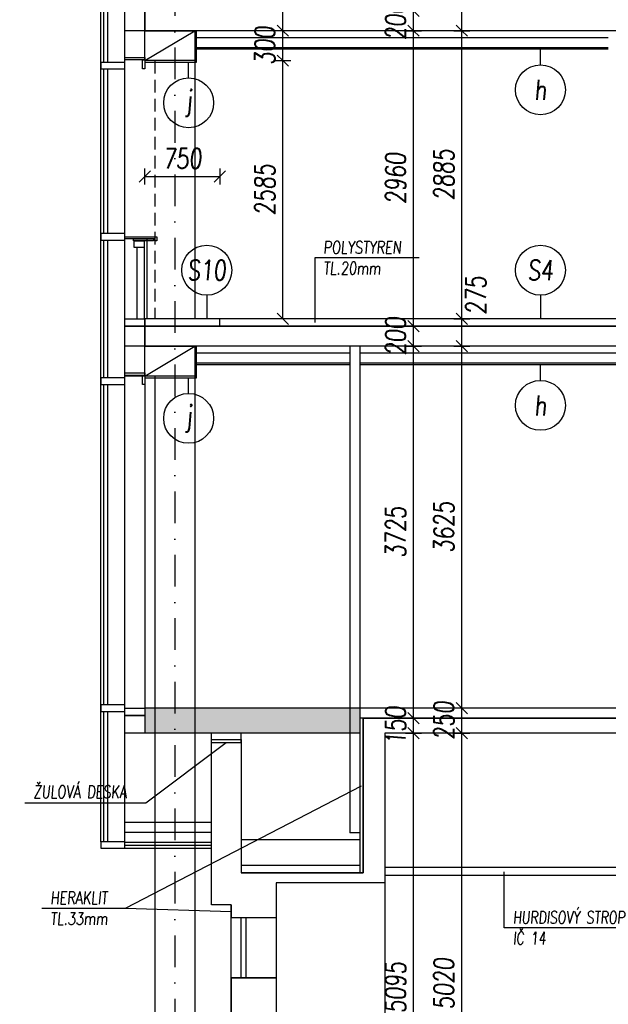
# Model space of a CAD drawing. Header units: millimetres. Extents: x -24606338 to 439687, y 151354 to 480404.
# Tile 19 of 93: x 250909 to 256799, y 184866 to 194727. Entities that reach past the tile are written whole.
import ezdxf
from ezdxf.enums import TextEntityAlignment as Align

# ---------------------------------------------------------------- set-up
doc = ezdxf.new("R2010")
doc.units = ezdxf.units.MM
doc.linetypes.add('ČERCHOVANÁ', pattern=[25.4, 12.7, -6.35, 0, -6.35])
doc.linetypes.add('ČÁRKOVANÁ', pattern=[19.05, 12.7, -6.35])
for name, color, linetype in [('KOTY', 7, 'Continuous'), ('KOTY - FASÁDA', 7, 'Continuous'), ('KOTY-DVERE', 8, 'Continuous'), ('NOVA', 240, 'Continuous'), ('NOVÁ INTERIERY', 240, 'Continuous'), ('OSY', 7, 'Continuous'), ('TENKA', 4, 'Continuous'), ('TLUSTA', 2, 'Continuous'), ('ŽB', 3, 'Continuous')]:
    doc.layers.add(name, color=color, linetype=linetype)
doc.styles.add('CS-ROMANS', font='romans.shx', dxfattribs={"width": 0.75, "oblique": 5})
doc.styles.add('CS-ROMANS_100', font='romans.shx', dxfattribs={"width": 0.75, "oblique": 5, "height": 200})
doc.linetypes.add('IZOLACE', pattern='A,0.00254,-2.54,[134,ltypeshp.shx,S=2.54,R=0,X=-2.54,Y=0],-5.08,[134,ltypeshp.shx,S=2.54,R=180,X=2.54,Y=0],-2.54', length=10.16254)
doc.dimstyles.new('A_KÓTA_100', dxfattribs={"dimtxt": 200, "dimasz": 4, "dimexe": 100, "dimexo": 1500, "dimgap": 80, "dimtad": 1, "dimdec": 0, "dimdsep": 46, "dimtxsty": 'CS-ROMANS_100', "dimblk": 'KOT_CARA20', "dimcen": 90, "dimse1": 1, "dimse2": 1, "dimclrd": 256, "dimclre": 256, "dimclrt": 256, "dimadec": 0, "dimazin": 0, "dimtfac": 1, "dimtdec": 0, "dimtix": 1, "dimtmove": 2, "dimatfit": 3, "dimldrblk": 'OBLIQUE', "dimfxl": 1, "dimfxlon": 1, "dimtolj": 1, "dimarcsym": 0})

# ---------------------------------------------------------------- blocks, each defined once
blk = doc.blocks.new('A$C2F1015B4')
at = {"layer": 'NOVA'}
for points in [[(-440.9, 2502.5), (-200, 2502.5), (-200, 2567.5), (-440.9, 2567.5)], [(0, 2592.5), (-200, 2592.5), (-200, 2617.5), (0, 2617.5)], [(0, 2502.5), (-25, 2502.5), (-25, 2592.5), (0, 2592.5)], [(-440.9, 787.5), (-200, 787.5), (-200, 852.5), (-440.9, 852.5)], [(-200, 820), (0, 820), (0, 780), (-20, 780), (-20, 800), (-200, 800)], [(-200, 800), (-33.5, 800), (-33.5, 780), (-200, 780)], [(-200, 780), (-100, 780), (-100, 715), (-200, 715)], [(0, -75), (-200, -75), (-200, 0), (0, 0)], [(0, -275), (-200, -275), (-200, -75), (0, -75)]]:
    blk.add_lwpolyline(points, close=True, dxfattribs=at)
for points in [[(-440.9, -592.5), (-440.9, 2567.5)], [(-200, -592.5), (-200, 2567.5)], [(-410.9, 852.5), (-410.9, 2502.5)], [(-370.9, 852.5), (-370.9, 2502.5)], [(-75, 800), (-75, 0)], [(-410.9, -592.5), (-410.9, 787.5)], [(-370.9, -592.5), (-370.9, 787.5)], [(-100, 780), (-100, 0)]]:
    blk.add_lwpolyline(points, dxfattribs=at)
blk = doc.blocks.new('KOT_CARA20')
for p, q in [((0, 0), (-14.1, -14.1)), ((0, 20), (0, -20)), ((0, 0), (14.1, 14.1))]:
    blk.add_line(p, q)
blk = doc.blocks.new('*D2725')
at = {"layer": 'Defpoints', "color": 0, "transparency": 16777216}
for p in [(255333.5, 187582.2), (255914.8, 187582.2), (255914.8, 182562.2)]:
    blk.add_point(p, dxfattribs=at)
at = {"layer": 'KOTY', "lineweight": -2, "transparency": 16777216}
blk.add_line((255333.5, 182566.2), (255333.5, 187578.2), dxfattribs=at)
at = {"layer": 'KOTY', "lineweight": -2, "transparency": 16777216, "xscale": 4, "yscale": 4, "zscale": 4}
for p, rotation in [((255333.5, 187582.2), 90), ((255333.5, 182562.2), 270)]:
    blk.add_blockref('KOT_CARA20', p, dxfattribs=dict(at, rotation=rotation))
at = {"layer": 'KOTY', "transparency": 16777216, "insert": (255153.5, 185072.2), "char_height": 200, "attachment_point": 5, "rotation": 90, "style": 'CS-ROMANS_100'}
blk.add_mtext('\\A1;5020', dxfattribs=at)
blk = doc.blocks.new('_OBLIQUE')
at = {"color": 0, "linetype": 'ByBlock', "ltscale": 15}
blk.add_line((-0.5, -0.5), (0.5, 0.5), dxfattribs=at)
blk = doc.blocks.new('*D2726')
at = {"layer": 'Defpoints', "color": 0, "transparency": 16777216}
for p in [(255333.5, 187832.2), (255914.8, 187832.2), (255914.8, 187582.2)]:
    blk.add_point(p, dxfattribs=at)
at = {"layer": 'KOTY', "lineweight": -2, "transparency": 16777216}
for p, q in [((255333.5, 187836.2), (255333.5, 187840.2)), ((255333.5, 187582.2), (255333.5, 187832.2)), ((255333.5, 187578.2), (255333.5, 187574.2))]:
    blk.add_line(p, q, dxfattribs=at)
at = {"layer": 'KOTY', "lineweight": -2, "transparency": 16777216, "xscale": 4, "yscale": 4, "zscale": 4}
for p, rotation in [((255333.5, 187832.2), 270), ((255333.5, 187582.2), 90)]:
    blk.add_blockref('KOT_CARA20', p, dxfattribs=dict(at, rotation=rotation))
at = {"layer": 'KOTY', "transparency": 16777216, "insert": (255153.5, 187707.2), "char_height": 200, "attachment_point": 5, "rotation": 90, "style": 'CS-ROMANS_100'}
blk.add_mtext('\\A1;250', dxfattribs=at)
blk = doc.blocks.new('*D2727')
at = {"layer": 'Defpoints', "color": 0, "transparency": 16777216}
for p in [(255333.5, 191457.2), (255914.8, 191457.2), (255914.8, 187832.2)]:
    blk.add_point(p, dxfattribs=at)
at = {"layer": 'KOTY', "lineweight": -2, "transparency": 16777216}
blk.add_line((255333.5, 187836.2), (255333.5, 191453.2), dxfattribs=at)
at = {"layer": 'KOTY', "lineweight": -2, "transparency": 16777216, "xscale": 4, "yscale": 4, "zscale": 4}
for p, rotation in [((255333.5, 191457.2), 90), ((255333.5, 187832.2), 270)]:
    blk.add_blockref('KOT_CARA20', p, dxfattribs=dict(at, rotation=rotation))
at = {"layer": 'KOTY', "transparency": 16777216, "insert": (255153.5, 189644.7), "char_height": 200, "attachment_point": 5, "rotation": 90, "style": 'CS-ROMANS_100'}
blk.add_mtext('\\A1;3625', dxfattribs=at)
blk = doc.blocks.new('*D2728')
at = {"layer": 'Defpoints', "color": 0, "transparency": 16777216}
for p in [(255333.5, 191732.2), (255914.8, 191732.2), (255914.8, 191457.2)]:
    blk.add_point(p, dxfattribs=at)
at = {"layer": 'KOTY', "lineweight": -2, "transparency": 16777216}
blk.add_line((255333.5, 191461.2), (255333.5, 191728.2), dxfattribs=at)
at = {"layer": 'KOTY', "lineweight": -2, "transparency": 16777216, "xscale": 4, "yscale": 4, "zscale": 4}
for p, rotation in [((255333.5, 191732.2), 90), ((255333.5, 191457.2), 270)]:
    blk.add_blockref('KOT_CARA20', p, dxfattribs=dict(at, rotation=rotation))
at = {"layer": 'KOTY', "transparency": 16777216, "insert": (255474.3, 191966.1), "char_height": 200, "attachment_point": 5, "rotation": 90, "style": 'CS-ROMANS_100'}
blk.add_mtext('\\A1;275', dxfattribs=at)
blk = doc.blocks.new('*D2729')
at = {"layer": 'Defpoints', "color": 0, "transparency": 16777216}
for p in [(255333.5, 194617.2), (255914.8, 194617.2), (255914.8, 191732.2)]:
    blk.add_point(p, dxfattribs=at)
at = {"layer": 'KOTY', "lineweight": -2, "transparency": 16777216}
blk.add_line((255333.5, 191736.2), (255333.5, 194613.2), dxfattribs=at)
at = {"layer": 'KOTY', "lineweight": -2, "transparency": 16777216, "xscale": 4, "yscale": 4, "zscale": 4}
for p, rotation in [((255333.5, 194617.2), 90), ((255333.5, 191732.2), 270)]:
    blk.add_blockref('KOT_CARA20', p, dxfattribs=dict(at, rotation=rotation))
at = {"layer": 'KOTY', "transparency": 16777216, "insert": (255153.5, 193174.7), "char_height": 200, "attachment_point": 5, "rotation": 90, "style": 'CS-ROMANS_100'}
blk.add_mtext('\\A1;2885', dxfattribs=at)
blk = doc.blocks.new('*D2730')
at = {"layer": 'Defpoints', "color": 0, "transparency": 16777216}
for p in [(255333.5, 194892.2), (255333.5, 194892.2), (255914.8, 194617.2)]:
    blk.add_point(p, dxfattribs=at)
at = {"layer": 'KOTY', "lineweight": -2, "transparency": 16777216}
blk.add_line((255333.5, 194621.2), (255333.5, 194888.2), dxfattribs=at)
at = {"layer": 'KOTY', "lineweight": -2, "transparency": 16777216, "xscale": 4, "yscale": 4, "zscale": 4}
for p, rotation in [((255333.5, 194892.2), 90), ((255333.5, 194617.2), 270)]:
    blk.add_blockref('KOT_CARA20', p, dxfattribs=dict(at, rotation=rotation))
at = {"layer": 'KOTY', "transparency": 16777216, "insert": (255498.6, 195117.5), "char_height": 200, "attachment_point": 5, "rotation": 90, "style": 'CS-ROMANS_100'}
blk.add_mtext('\\A1;275', dxfattribs=at)
blk = doc.blocks.new('*D2998')
at = {"layer": 'Defpoints', "color": 0, "transparency": 16777216}
for p in [(253542.4, 194317.2), (254335, 194317.2), (254335, 191732.2)]:
    blk.add_point(p, dxfattribs=at)
at = {"layer": 'KOTY', "lineweight": -2, "transparency": 16777216}
blk.add_line((253542.4, 191736.2), (253542.4, 194313.2), dxfattribs=at)
at = {"layer": 'KOTY', "lineweight": -2, "transparency": 16777216, "xscale": 4, "yscale": 4, "zscale": 4}
for p, rotation in [((253542.4, 194317.2), 90), ((253542.4, 191732.2), 270)]:
    blk.add_blockref('KOT_CARA20', p, dxfattribs=dict(at, rotation=rotation))
at = {"layer": 'KOTY', "transparency": 16777216, "insert": (253362.4, 193024.7), "char_height": 200, "attachment_point": 5, "rotation": 90, "style": 'CS-ROMANS_100'}
blk.add_mtext('\\A1;2585', dxfattribs=at)
blk = doc.blocks.new('*D2999')
at = {"layer": 'Defpoints', "color": 0, "transparency": 16777216}
for p in [(253542.4, 194617.2), (254835, 194617.2), (254335, 194317.2)]:
    blk.add_point(p, dxfattribs=at)
at = {"layer": 'KOTY', "lineweight": -2, "transparency": 16777216}
for p, q in [((253542.4, 194621.2), (253542.4, 194625.2)), ((253542.4, 194317.2), (253542.4, 194617.2)), ((253542.4, 194313.2), (253542.4, 194309.2))]:
    blk.add_line(p, q, dxfattribs=at)
at = {"layer": 'KOTY', "lineweight": -2, "transparency": 16777216, "xscale": 4, "yscale": 4, "zscale": 4}
for p, rotation in [((253542.4, 194617.2), 270), ((253542.4, 194317.2), 90)]:
    blk.add_blockref('KOT_CARA20', p, dxfattribs=dict(at, rotation=rotation))
at = {"layer": 'KOTY', "transparency": 16777216, "insert": (253362.4, 194467.2), "char_height": 200, "attachment_point": 5, "rotation": 90, "style": 'CS-ROMANS_100'}
blk.add_mtext('\\A1;300', dxfattribs=at)
blk = doc.blocks.new('*D3000')
at = {"layer": 'Defpoints', "color": 0, "transparency": 16777216}
for p in [(253542.4, 194892.2), (254335, 194892.2), (254835, 194617.2)]:
    blk.add_point(p, dxfattribs=at)
at = {"layer": 'KOTY', "lineweight": -2, "transparency": 16777216}
blk.add_line((253542.4, 194621.2), (253542.4, 194888.2), dxfattribs=at)
at = {"layer": 'KOTY', "lineweight": -2, "transparency": 16777216, "xscale": 4, "yscale": 4, "zscale": 4}
for p, rotation in [((253542.4, 194892.2), 90), ((253542.4, 194617.2), 270)]:
    blk.add_blockref('KOT_CARA20', p, dxfattribs=dict(at, rotation=rotation))
at = {"layer": 'KOTY', "transparency": 16777216, "insert": (253697.2, 195121.3), "char_height": 200, "attachment_point": 5, "rotation": 90, "style": 'CS-ROMANS_100'}
blk.add_mtext('\\A1;275', dxfattribs=at)
blk = doc.blocks.new('*D3227')
at = {"layer": 'Defpoints', "color": 0, "transparency": 16777216}
for p in [(248688.9, 250657.2), (251710.9, 250657.2), (251720.9, 186429.7)]:
    blk.add_point(p, dxfattribs=at)
at = {"layer": 'KOTY', "lineweight": -2, "transparency": 16777216}
blk.add_line((248688.9, 186433.7), (248688.9, 250653.2), dxfattribs=at)
at = {"layer": 'KOTY', "lineweight": -2, "transparency": 16777216, "xscale": 4, "yscale": 4, "zscale": 4}
for p, rotation in [((248688.9, 250657.2), 90), ((248688.9, 186429.7), 270)]:
    blk.add_blockref('KOT_CARA20', p, dxfattribs=dict(at, rotation=rotation))
at = {"layer": 'KOTY', "transparency": 16777216, "insert": (248508.9, 218543.4), "char_height": 200, "attachment_point": 5, "rotation": 90, "style": 'CS-ROMANS_100'}
blk.add_mtext('\\A1;64228', dxfattribs=at)
blk = doc.blocks.new('*D3228')
at = {"layer": 'Defpoints', "color": 0, "transparency": 16777216}
for p in [(258423.8, 253725.2), (247883.8, 186429.7), (251841.3, 186429.7)]:
    blk.add_point(p, dxfattribs=at)
at = {"layer": 'KOTY', "lineweight": -2, "transparency": 16777216}
blk.add_line((247883.8, 253721.2), (247883.8, 186433.7), dxfattribs=at)
at = {"layer": 'KOTY', "lineweight": -2, "transparency": 16777216, "xscale": 4, "yscale": 4, "zscale": 4}
for p, rotation in [((247883.8, 253725.2), 90), ((247883.8, 186429.7), 270)]:
    blk.add_blockref('KOT_CARA20', p, dxfattribs=dict(at, rotation=rotation))
at = {"layer": 'KOTY', "transparency": 16777216, "insert": (247703.8, 220077.4), "char_height": 200, "attachment_point": 5, "rotation": 90, "style": 'CS-ROMANS_100'}
blk.add_mtext('\\A1;67296', dxfattribs=at)
blk = doc.blocks.new('*D3233')
at = {"layer": 'Defpoints', "color": 0, "transparency": 16777216}
for p in [(252911.8, 193156), (252161.8, 191732.2), (252911.8, 191732.2)]:
    blk.add_point(p, dxfattribs=at)
at = {"layer": 'KOTY - FASÁDA', "lineweight": -2, "transparency": 16777216}
blk.add_line((252165.8, 193156), (252907.8, 193156), dxfattribs=at)
at = {"layer": 'KOTY - FASÁDA', "lineweight": -2, "transparency": 16777216, "xscale": 4, "yscale": 4, "zscale": 4, "rotation": 180}
blk.add_blockref('KOT_CARA20', (252161.8, 193156), dxfattribs=at)
at = {"layer": 'KOTY - FASÁDA', "lineweight": -2, "transparency": 16777216, "xscale": 4, "yscale": 4, "zscale": 4}
blk.add_blockref('KOT_CARA20', (252911.8, 193156), dxfattribs=at)
at = {"layer": 'KOTY - FASÁDA', "transparency": 16777216, "insert": (252536.8, 193336), "char_height": 200, "attachment_point": 5, "style": 'CS-ROMANS_100'}
blk.add_mtext('\\A1;750', dxfattribs=at)
blk = doc.blocks.new('*D3486')
at = {"layer": 'Defpoints', "color": 0, "transparency": 16777216}
for p in [(242883.4, 253679.2), (260168.9, 253679.2), (256411.8, 187832.2)]:
    blk.add_point(p, dxfattribs=at)
at = {"layer": 'TENKA', "lineweight": -2, "transparency": 16777216}
blk.add_line((242883.4, 187836.2), (242883.4, 253675.2), dxfattribs=at)
at = {"layer": 'TENKA', "lineweight": -2, "transparency": 16777216, "xscale": 4, "yscale": 4, "zscale": 4}
for p, rotation in [((242883.4, 253679.2), 90), ((242883.4, 187832.2), 270)]:
    blk.add_blockref('KOT_CARA20', p, dxfattribs=dict(at, rotation=rotation))
at = {"layer": 'TENKA', "transparency": 16777216, "insert": (242703.4, 220755.7), "char_height": 200, "attachment_point": 5, "rotation": 90, "style": 'CS-ROMANS_100'}
blk.add_mtext('\\A1;65847', dxfattribs=at)
blk = doc.blocks.new('*D3487')
at = {"layer": 'Defpoints', "color": 0, "transparency": 16777216}
for p in [(250115.1, 250677.2), (243836.8, 187832.2), (256051.8, 187832.2)]:
    blk.add_point(p, dxfattribs=at)
at = {"layer": 'TENKA', "lineweight": -2, "transparency": 16777216}
blk.add_line((243836.8, 250673.2), (243836.8, 187836.2), dxfattribs=at)
at = {"layer": 'TENKA', "lineweight": -2, "transparency": 16777216, "xscale": 4, "yscale": 4, "zscale": 4}
for p, rotation in [((243836.8, 250677.2), 90), ((243836.8, 187832.2), 270)]:
    blk.add_blockref('KOT_CARA20', p, dxfattribs=dict(at, rotation=rotation))
at = {"layer": 'TENKA', "transparency": 16777216, "insert": (243656.8, 219254.7), "char_height": 200, "attachment_point": 5, "rotation": 90, "style": 'CS-ROMANS_100'}
blk.add_mtext('\\A1;62845', dxfattribs=at)
blk = doc.blocks.new('*D3512')
at = {"layer": 'Defpoints', "color": 0, "transparency": 16777216}
for p in [(254850.9, 187582.2), (254926.8, 187582.2), (254988.1, 182487.2)]:
    blk.add_point(p, dxfattribs=at)
at = {"layer": 'KOTY', "lineweight": -2, "transparency": 16777216}
blk.add_line((254850.9, 182491.2), (254850.9, 187578.2), dxfattribs=at)
at = {"layer": 'KOTY', "lineweight": -2, "transparency": 16777216, "xscale": 4, "yscale": 4, "zscale": 4}
for p, rotation in [((254850.9, 187582.2), 90), ((254850.9, 182487.2), 270)]:
    blk.add_blockref('KOT_CARA20', p, dxfattribs=dict(at, rotation=rotation))
at = {"layer": 'KOTY', "transparency": 16777216, "insert": (254670.9, 185034.7), "char_height": 200, "attachment_point": 5, "rotation": 90, "style": 'CS-ROMANS_100'}
blk.add_mtext('\\A1;5095', dxfattribs=at)
blk = doc.blocks.new('*D3513')
at = {"layer": 'Defpoints', "color": 0, "transparency": 16777216}
for p in [(254850.9, 187732.2), (254930.6, 187732.2), (254926.8, 187582.2)]:
    blk.add_point(p, dxfattribs=at)
at = {"layer": 'KOTY', "lineweight": -2, "transparency": 16777216}
for p, q in [((254850.9, 187736.2), (254850.9, 187740.2)), ((254850.9, 187582.2), (254850.9, 187732.2)), ((254850.9, 187578.2), (254850.9, 187574.2))]:
    blk.add_line(p, q, dxfattribs=at)
at = {"layer": 'KOTY', "lineweight": -2, "transparency": 16777216, "xscale": 4, "yscale": 4, "zscale": 4}
for p, rotation in [((254850.9, 187732.2), 270), ((254850.9, 187582.2), 90)]:
    blk.add_blockref('KOT_CARA20', p, dxfattribs=dict(at, rotation=rotation))
at = {"layer": 'KOTY', "transparency": 16777216, "insert": (254670.9, 187657.2), "char_height": 200, "attachment_point": 5, "rotation": 90, "style": 'CS-ROMANS_100'}
blk.add_mtext('\\A1;150', dxfattribs=at)
blk = doc.blocks.new('*D3514')
at = {"layer": 'Defpoints', "color": 0, "transparency": 16777216}
for p in [(254850.9, 191457.2), (254957, 191457.2), (254930.6, 187732.2)]:
    blk.add_point(p, dxfattribs=at)
at = {"layer": 'KOTY', "lineweight": -2, "transparency": 16777216}
blk.add_line((254850.9, 187736.2), (254850.9, 191453.2), dxfattribs=at)
at = {"layer": 'KOTY', "lineweight": -2, "transparency": 16777216, "xscale": 4, "yscale": 4, "zscale": 4}
for p, rotation in [((254850.9, 191457.2), 90), ((254850.9, 187732.2), 270)]:
    blk.add_blockref('KOT_CARA20', p, dxfattribs=dict(at, rotation=rotation))
at = {"layer": 'KOTY', "transparency": 16777216, "insert": (254670.9, 189594.7), "char_height": 200, "attachment_point": 5, "rotation": 90, "style": 'CS-ROMANS_100'}
blk.add_mtext('\\A1;3725', dxfattribs=at)
blk = doc.blocks.new('*D3515')
at = {"layer": 'Defpoints', "color": 0, "transparency": 16777216}
for p in [(254850.9, 191657.2), (254926.9, 191657.2), (254957, 191457.2)]:
    blk.add_point(p, dxfattribs=at)
at = {"layer": 'KOTY', "lineweight": -2, "transparency": 16777216}
for p, q in [((254850.9, 191661.2), (254850.9, 191665.2)), ((254850.9, 191457.2), (254850.9, 191657.2)), ((254850.9, 191453.2), (254850.9, 191449.2))]:
    blk.add_line(p, q, dxfattribs=at)
at = {"layer": 'KOTY', "lineweight": -2, "transparency": 16777216, "xscale": 4, "yscale": 4, "zscale": 4}
for p, rotation in [((254850.9, 191657.2), 270), ((254850.9, 191457.2), 90)]:
    blk.add_blockref('KOT_CARA20', p, dxfattribs=dict(at, rotation=rotation))
at = {"layer": 'KOTY', "transparency": 16777216, "insert": (254670.9, 191557.2), "char_height": 200, "attachment_point": 5, "rotation": 90, "style": 'CS-ROMANS_100'}
blk.add_mtext('\\A1;200', dxfattribs=at)
blk = doc.blocks.new('*D3516')
at = {"layer": 'Defpoints', "color": 0, "transparency": 16777216}
for p in [(254850.9, 194617.2), (254938.2, 194617.2), (254926.9, 191657.2)]:
    blk.add_point(p, dxfattribs=at)
at = {"layer": 'KOTY', "lineweight": -2, "transparency": 16777216}
blk.add_line((254850.9, 191661.2), (254850.9, 194613.2), dxfattribs=at)
at = {"layer": 'KOTY', "lineweight": -2, "transparency": 16777216, "xscale": 4, "yscale": 4, "zscale": 4}
for p, rotation in [((254850.9, 194617.2), 90), ((254850.9, 191657.2), 270)]:
    blk.add_blockref('KOT_CARA20', p, dxfattribs=dict(at, rotation=rotation))
at = {"layer": 'KOTY', "transparency": 16777216, "insert": (254670.9, 193137.2), "char_height": 200, "attachment_point": 5, "rotation": 90, "style": 'CS-ROMANS_100'}
blk.add_mtext('\\A1;2960', dxfattribs=at)
blk = doc.blocks.new('*D3517')
at = {"layer": 'Defpoints', "color": 0, "transparency": 16777216}
for p in [(254850.9, 194817.2), (254953.2, 194817.2), (254938.2, 194617.2)]:
    blk.add_point(p, dxfattribs=at)
at = {"layer": 'KOTY', "lineweight": -2, "transparency": 16777216}
for p, q in [((254850.9, 194821.2), (254850.9, 194825.2)), ((254850.9, 194617.2), (254850.9, 194817.2)), ((254850.9, 194613.2), (254850.9, 194609.2))]:
    blk.add_line(p, q, dxfattribs=at)
at = {"layer": 'KOTY', "lineweight": -2, "transparency": 16777216, "xscale": 4, "yscale": 4, "zscale": 4}
for p, rotation in [((254850.9, 194817.2), 270), ((254850.9, 194617.2), 90)]:
    blk.add_blockref('KOT_CARA20', p, dxfattribs=dict(at, rotation=rotation))
at = {"layer": 'KOTY', "transparency": 16777216, "insert": (254670.9, 194717.2), "char_height": 200, "attachment_point": 5, "rotation": 90, "style": 'CS-ROMANS_100'}
blk.add_mtext('\\A1;200', dxfattribs=at)

msp = doc.modelspace()

# ---------------------------------------------------------------- hatches: boundary and pattern name
at = {"layer": 'ŽB'}
h = msp.add_hatch(color=254, dxfattribs=at)
h.dxf.hatch_style = 1
h.paths.add_polyline_path([(254311.809, 187832.158), (252161.809, 187832.158), (252161.809, 187582.158), (254311.809, 187582.158)])

# ---------------------------------------------------------------- linework, layer by layer
at = {"layer": 'KOTY'}
for p, q in [((256119.998, 194274.9), (256119.998, 194432.158)), ((252599.949, 194144.9), (252599.949, 194302.158)), ((252780.664, 191968.146), (252780.664, 191736.186)), ((256119.998, 191968.146), (256119.998, 191736.186)), ((256119.998, 191114.9), (256119.998, 191272.158)), ((252599.949, 190984.9), (252599.949, 191142.158))]:
    msp.add_line(p, q, dxfattribs=at)
at = {"layer": 'KOTY', "ltscale": 20}
for centre in [(256119.998, 194024.9), (252599.949, 193894.9), (252780.664, 192218.146), (256119.998, 192218.146), (256119.998, 190864.9), (252599.949, 190734.9)]:
    msp.add_circle(centre, 250, dxfattribs=at)
at = {"layer": 'KOTY-DVERE'}
for points in [[(254906.058, 192342.68), (253861.025, 192342.68), (253861.025, 191694.269)], [(250960.766, 186885.167), (252171.582, 186885.167), (252976.809, 187487.158)], [(251129.802, 185828.044), (251969.094, 185828.044), (254330.766, 187054.354)], [(257175.024, 185632.225), (255757.188, 185632.225), (255757.188, 186193.751)], [(251129.802, 185828.044), (251969.094, 185828.044), (253026.809, 185797.158)]]:
    msp.add_lwpolyline(points, dxfattribs=at)
at = {"layer": 'NOVA'}
for p, q in [((252161.809, 191157.158), (252161.809, 187582.158)), ((254311.809, 187832.158), (252161.809, 187832.158)), ((254311.809, 187582.158), (251961.809, 187582.158)), ((252826.809, 187487.158), (252826.809, 187582.158)), ((253126.809, 187487.158), (253126.809, 187582.158)), ((251961.809, 186689.658), (252826.809, 186689.658)), ((251961.809, 186489.658), (252826.809, 186489.658)), ((251961.809, 186459.658), (252826.809, 186459.658)), ((251961.809, 186429.658), (252826.809, 186429.658))]:
    msp.add_line(p, q, dxfattribs=at)
at = {"layer": 'NOVA', "linetype": 'IZOLACE', "ltscale": 9.5}
msp.add_line((251961.809, 186589.658), (252826.809, 186589.658), dxfattribs=at)
at = {"layer": 'NOVA'}
for points in [[(251720.865, 194234.658), (251961.809, 194234.658), (251961.809, 194299.658), (251720.865, 194299.658)], [(252161.809, 194324.658), (251961.809, 194324.658), (251961.809, 194349.658), (252161.809, 194349.658)], [(252161.809, 194234.658), (252136.809, 194234.658), (252136.809, 194324.658), (252161.809, 194324.658)], [(251720.865, 192519.658), (251961.809, 192519.658), (251961.809, 192584.658), (251720.865, 192584.658)], [(251961.809, 192552.158), (252281.809, 192552.158), (252281.809, 192512.158), (252261.809, 192512.158), (252261.809, 192532.158), (251961.809, 192532.158)], [(252048.47, 192532.158), (252248.309, 192532.158), (252248.309, 192512.158), (252048.47, 192512.158)], [(252055.768, 192512.158), (252155.768, 192512.158), (252155.768, 192447.158), (252055.768, 192447.158)], [(252161.809, 191657.158), (251961.809, 191657.158), (251961.809, 191732.158), (252161.809, 191732.158)], [(252161.809, 191657.158), (252911.809, 191657.158), (252911.809, 191732.158), (252161.809, 191732.158)], [(252161.809, 191457.158), (251961.809, 191457.158), (251961.809, 191657.158), (252161.809, 191657.158)], [(251720.865, 191074.658), (251961.809, 191074.658), (251961.809, 191139.658), (251720.865, 191139.658)], [(251720.865, 191074.658), (251961.809, 191074.658), (251961.809, 191139.658), (251720.865, 191139.658)], [(252161.809, 191164.658), (251961.809, 191164.658), (251961.809, 191189.658), (252161.809, 191189.658)], [(252161.809, 191074.658), (252136.809, 191074.658), (252136.809, 191164.658), (252161.809, 191164.658)], [(251720.865, 187799.658), (251961.809, 187799.658), (251961.809, 187864.658), (251720.865, 187864.658)], [(252161.809, 187757.158), (251961.809, 187757.158), (251961.809, 187832.158), (252161.809, 187832.158)], [(252161.809, 187582.158), (251961.809, 187582.158), (251961.809, 187757.158), (252161.809, 187757.158)], [(251720.865, 186429.658), (251961.809, 186429.658), (251961.809, 186494.658), (251720.865, 186494.658)]]:
    msp.add_lwpolyline(points, close=True, dxfattribs=at)
for points in [[(251720.865, 191074.658), (251720.865, 194299.658)], [(251961.809, 191139.658), (251961.809, 194299.658)], [(251750.865, 192584.658), (251750.865, 194234.658)], [(251790.865, 192584.658), (251790.865, 194234.658)], [(251750.865, 191139.658), (251750.865, 192519.658)], [(251790.865, 191139.658), (251790.865, 192519.658)], [(252155.768, 192512.158), (252155.768, 191732.158)], [(252180.768, 192532.158), (252180.768, 191732.158)], [(252080.768, 192447.158), (252080.768, 191732.158)], [(252161.809, 191157.158), (251961.809, 191157.158)], [(251720.865, 186494.658), (251720.865, 191074.658)], [(251750.865, 187864.658), (251750.865, 191074.658)], [(251790.865, 187864.658), (251790.865, 191074.658)], [(251961.809, 186494.658), (251961.809, 191074.658)], [(251750.865, 186494.658), (251750.865, 187799.658)], [(251790.865, 186494.658), (251790.865, 187799.658)]]:
    msp.add_lwpolyline(points, dxfattribs=at)
at = {"layer": 'NOVÁ INTERIERY'}
for points in [[(252161.809, 194302.158), (252676.809, 194302.158), (252676.809, 194617.158)], [(256798.809, 194547.158), (252676.809, 194547.158)], [(256798.809, 194447.158), (252676.809, 194447.158)], [(256798.809, 194432.158), (252676.809, 194432.158)], [(252161.809, 191142.158), (252676.809, 191142.158), (252676.809, 191457.158)], [(254211.809, 191387.158), (252676.809, 191387.158)], [(258446.809, 191387.158), (254311.809, 191387.158)], [(254211.809, 191287.158), (252676.809, 191287.158)], [(254211.809, 191272.158), (252676.809, 191272.158)], [(258446.809, 191287.158), (254311.809, 191287.158)], [(258446.809, 191272.158), (254311.809, 191272.158)]]:
    msp.add_lwpolyline(points, dxfattribs=at)
at = {"layer": 'OSY', "linetype": 'ČERCHOVANÁ', "ltscale": 25}
msp.add_line((252461.809, 251607.158), (252461.809, 174688.935), dxfattribs=at)
at = {"layer": 'TENKA'}
msp.add_line((253126.809, 186512.158), (253126.809, 186182.158), dxfattribs=at)
for points in [[(252161.809, 194317.158), (252661.809, 194617.158)], [(252661.809, 194617.158), (252661.809, 191732.158)], [(258711.809, 191657.158), (252161.809, 191657.158)], [(252161.809, 191157.158), (252661.809, 191457.158)], [(252661.809, 191457.158), (252661.809, 182252.158)], [(254211.809, 191457.158), (254211.809, 186582.158)], [(254311.809, 191457.158), (254311.809, 186582.158)], [(252261.809, 191157.158), (252261.809, 182252.158)], [(258511.809, 187732.158), (254311.809, 187732.158)], [(254311.809, 187732.158), (254311.809, 186182.158)], [(254346.809, 187732.158), (254346.809, 186182.158)], [(252826.809, 187487.158), (253126.809, 187487.158)], [(254311.809, 186582.158), (254211.809, 186582.158)], [(254311.809, 186257.158), (253126.809, 186257.158)], [(254346.809, 186182.158), (253126.809, 186182.158)], [(258511.809, 186237.158), (254561.809, 186237.158)], [(258511.809, 186157.158), (254561.809, 186157.158)], [(254561.809, 186082.158), (254561.809, 182562.158)], [(253026.809, 185132.158), (253026.809, 185732.158)], [(253126.809, 185132.158), (253126.809, 185732.158)], [(253176.809, 185132.158), (253176.809, 185732.158)], [(253476.809, 185732.158), (253476.809, 185132.158)]]:
    msp.add_lwpolyline(points, dxfattribs=at)
at = {"layer": 'TENKA', "linetype": 'ČÁRKOVANÁ', "ltscale": 10}
msp.add_lwpolyline([(252261.809, 194317.158), (252261.809, 191732.158)], dxfattribs=at)
at = {"layer": 'TLUSTA'}
for p, q in [((252826.809, 185862.158), (252826.809, 187487.158)), ((253126.809, 187487.158), (253126.809, 186512.158))]:
    msp.add_line(p, q, dxfattribs=at)
for points in [[(252161.809, 194617.158), (252161.809, 194892.158)], [(258711.809, 194617.158), (252161.809, 194617.158)], [(258711.809, 191732.158), (252161.809, 191732.158)], [(252161.809, 191457.158), (252161.809, 191732.158)], [(258711.809, 191457.158), (252161.809, 191457.158)], [(258511.809, 187832.158), (254311.809, 187832.158)], [(254311.809, 187832.158), (254311.809, 186497.158)], [(254561.809, 187582.158), (254561.809, 186082.158), (253476.809, 186082.158), (253476.809, 185732.158)], [(258511.809, 187582.158), (254561.809, 187582.158)], [(252826.809, 187487.158), (252826.809, 187517.158), (253126.809, 187517.158), (253126.809, 187487.158)], [(254311.809, 186512.158), (253126.809, 186512.158)], [(253026.809, 185862.158), (252826.809, 185862.158)], [(253026.809, 185862.158), (253026.809, 185732.158)], [(253476.809, 185732.158), (253026.809, 185732.158)], [(253476.809, 185132.158), (253026.809, 185132.158)], [(253026.809, 185132.158), (253026.809, 182002.158)], [(253476.809, 185132.158), (253476.809, 182002.158)]]:
    msp.add_lwpolyline(points, dxfattribs=at)
for points in [[(252161.809, 194617.158), (252661.809, 194617.158), (252661.809, 194317.158), (252161.809, 194317.158)], [(252161.809, 191457.158), (252661.809, 191457.158), (252661.809, 191157.158), (252161.809, 191157.158)]]:
    msp.add_lwpolyline(points, close=True, dxfattribs=at)
at = {"layer": 'ŽB'}
for points in [[(252161.809, 194817.158), (258711.809, 194817.158), (258711.809, 194617.158), (252161.809, 194617.158)], [(252161.809, 194617.158), (252661.809, 194617.158), (252661.809, 194317.158), (252161.809, 194317.158)], [(252161.809, 191657.158), (258711.809, 191657.158), (258711.809, 191457.158), (252161.809, 191457.158)], [(252161.809, 191457.158), (252661.809, 191457.158), (252661.809, 191157.158), (252161.809, 191157.158)], [(253026.809, 185132.158), (253476.809, 185132.158), (253476.809, 182002.158), (253026.809, 182002.158)]]:
    msp.add_lwpolyline(points, close=True, dxfattribs=at)
msp.add_lwpolyline([(252826.809, 187487.158), (253126.809, 187487.158), (253126.809, 186182.158), (254346.809, 186182.158), (254346.809, 187732.158), (258511.809, 187732.158), (258511.809, 187582.158), (254561.809, 187582.158), (254561.809, 186082.158), (253476.809, 186082.158), (253476.809, 185732.158), (253026.809, 185732.158), (253026.809, 185862.158), (252826.809, 185862.158), (252826.809, 187487.158)], dxfattribs=at)

# ---------------------------------------------------------------- block references
at = {"layer": 'NOVA'}
msp.add_blockref('A$C2F1015B4', (252161.809, 194892.158), dxfattribs=at)

# ---------------------------------------------------------------- texts
at = {"layer": 'KOTY', "ltscale": 20, "style": 'CS-ROMANS', "oblique": 5, "width": 0.75}
for s, p in [('h', (256119.998, 194024.9)), ('j', (252599.949, 193894.9)), ('S10', (252780.664, 192218.146)), ('S4', (256119.998, 192218.146)), ('h', (256119.998, 190864.9)), ('j', (252599.949, 190734.9))]:
    msp.add_text(s, height=200, dxfattribs=at).set_placement(p, align=Align.MIDDLE)
at = {"layer": 'KOTY-DVERE', "char_height": 125, "attachment_point": 4, "style": 'CS-ROMANS'}
for s, insert, width in [('\\A1;POLYSTYREN\\PTL.20mm', (253946.833, 192342.68), 1033.76885), ('\\A1;\\pt1000;ŽULOVÁ DESKA', (251046.574, 186994.767), 1131.97142), ('\\A1;HERAKLIT\\P\\pt1000;TL.33mm', (251215.61, 185828.044), 776.68579), ('\\A1;HURDISOVÝ STROP\\PIČ 14', (255842.996, 185632.225), 1363.25677)]:
    msp.add_mtext(s, dxfattribs=dict(at, insert=insert, width=width))

# ---------------------------------------------------------------- dimensions: what is measured, and where the dimension line sits
at = {"layer": 'KOTY'}
for base, p1, p2, picture, middle in [((247883.833054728, 186429.657583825), (258423.772253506, 253725.157598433), (251841.336645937, 186429.657583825), '*D3228', (247703.833054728, 220077.407591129)), ((248688.909943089, 250657.157598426), (251720.864620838, 186429.657583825), (251710.864669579, 250657.157598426), '*D3227', (248508.909943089, 218543.407591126)), ((254850.898, 194817.158), (254938.164, 194617.158), (254953.21, 194817.158), '*D3517', (254670.898, 194717.158)), ((253542.39, 194617.158), (254335.037, 194317.158), (254835.037, 194617.158), '*D2999', (253362.39, 194467.158)), ((254850.898, 194617.158), (254926.894, 191657.158), (254938.164, 194617.158), '*D3516', (254670.898, 193137.158)), ((253542.39, 194317.158), (254335.037, 191732.158), (254335.037, 194317.158), '*D2998', (253362.39, 193024.658)), ((254850.898, 191657.158), (254957.045, 191457.158), (254926.894, 191657.158), '*D3515', (254670.898, 191557.158)), ((254850.898, 191457.158), (254930.552, 187732.158), (254957.045, 191457.158), '*D3514', (254670.898, 189594.658)), ((254850.898, 187732.158), (254926.776, 187582.158), (254930.552, 187732.158), '*D3513', (254670.898, 187657.158)), ((254850.898, 187582.158), (254988.08, 182487.158), (254926.776, 187582.158), '*D3512', (254670.898, 185034.658))]:
    dim = msp.add_linear_dim(base=base, p1=p1, p2=p2, angle=90, dimstyle='A_KÓTA_100', dxfattribs=at)
    dim.commit()
    dim.dimension.update_dxf_attribs({"geometry": picture, "text_midpoint": middle})
for base, p1, p2, picture, middle in [((253542.39, 194892.158), (254835.037, 194617.158), (254335.037, 194892.158), '*D3000', (253697.187, 195121.305)), ((255333.495, 194892.158), (255914.84, 194617.158), (255333.495, 194892.158), '*D2730', (255498.634, 195117.505)), ((255333.495, 191732.158), (255914.84, 191457.158), (255914.84, 191732.158), '*D2728', (255474.335, 191966.109))]:
    dim = msp.add_linear_dim(base=base, p1=p1, p2=p2, angle=90, dimstyle='A_KÓTA_100', dxfattribs=at)
    dim.commit()
    dim.dimension.update_dxf_attribs({"geometry": picture, "text_midpoint": middle, "dimtype": 160})
for base, p1, p2, picture, middle in [((255333.495, 194617.158), (255914.84, 191732.158), (255914.84, 194617.158), '*D2729', (255153.495, 193174.658)), ((255333.495, 191457.158), (255914.84, 187832.158), (255914.84, 191457.158), '*D2727', (255153.495, 189644.658)), ((255333.495, 187832.158), (255914.84, 187582.158), (255914.84, 187832.158), '*D2726', (255153.495, 187707.158)), ((255333.495, 187582.158), (255914.84, 182562.158), (255914.84, 187582.158), '*D2725', (255153.495, 185072.158))]:
    dim = msp.add_linear_dim(base=base, p1=p1, p2=p2, angle=90, dimstyle='A_KÓTA_100', override={"dimtxsty": 'CS-ROMANS_100'}, dxfattribs=at)
    dim.commit()
    dim.dimension.update_dxf_attribs({"geometry": picture, "text_midpoint": middle})
at = {"layer": 'KOTY - FASÁDA'}
dim = msp.add_linear_dim(base=(252911.809, 193156.048), p1=(252161.809, 191732.158), p2=(252911.809, 191732.158), dimstyle='A_KÓTA_100', dxfattribs=at)
dim.commit()
dim.dimension.update_dxf_attribs({"geometry": '*D3233', "text_midpoint": (252536.809, 193336.048)})
at = {"layer": 'TENKA'}
for base, p1, p2, picture, middle in [((242883.353, 253679.158), (256411.809, 187832.158), (260168.942, 253679.158), '*D3486', (242703.353, 220755.658)), ((243836.841, 187832.158), (250115.145, 250677.158), (256051.819, 187832.158), '*D3487', (243656.841, 219254.658))]:
    dim = msp.add_linear_dim(base=base, p1=p1, p2=p2, angle=90, dimstyle='A_KÓTA_100', dxfattribs=at)
    dim.commit()
    dim.dimension.update_dxf_attribs({"geometry": picture, "text_midpoint": middle})

doc.saveas('drawing.dxf')
